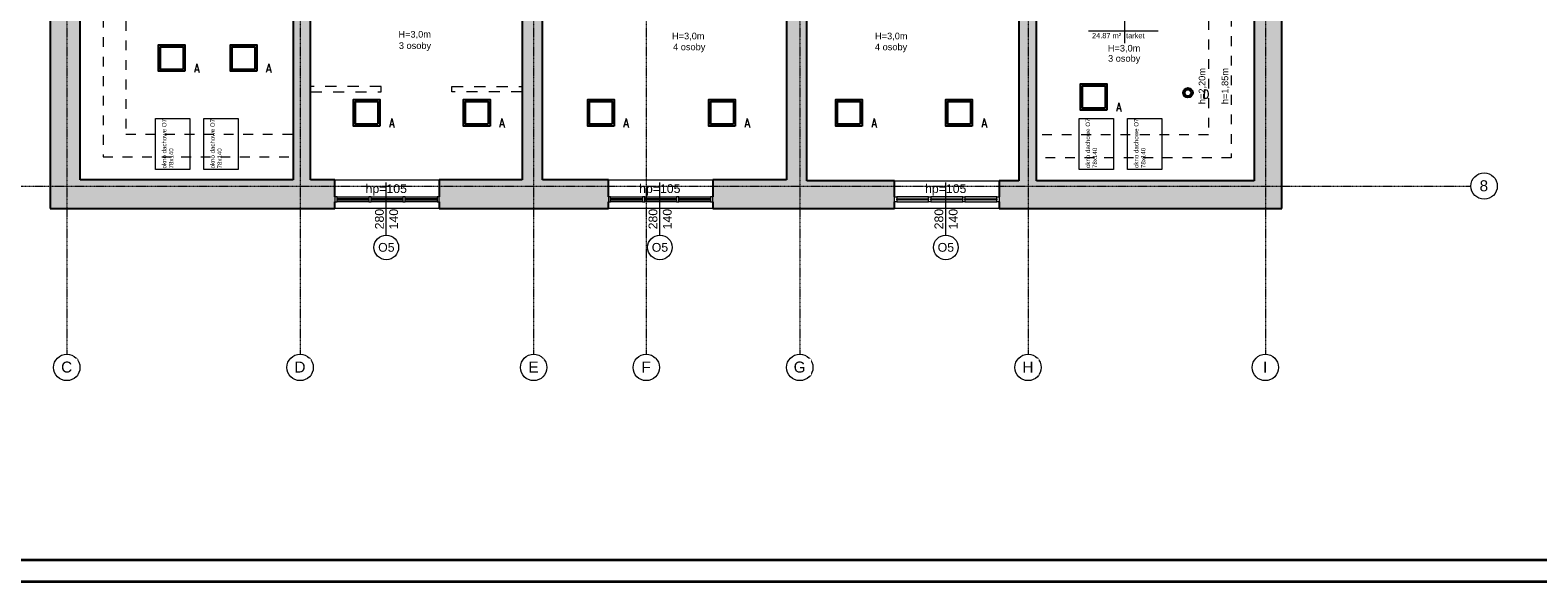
# Model space of a CAD drawing. Header units: centimetres. Extents: x 14504 to 44111, y -18976 to -7683.
# Tile 132 of 141: x 36046 to 39474, y -11188 to -9934. Entities that reach past the tile are written whole.
import ezdxf

# ---------------------------------------------------------------- set-up
doc = ezdxf.new("R2010")
doc.units = ezdxf.units.CM
for name, pattern in [('Aligning Line 1_8_', [0.635, 0.3175, -0.3175]), ('Kreska', [0.635, 0.3175, -0.3175]), ('Linia siatki', [0.9925, 0.47, -0.2175, 0.0875, -0.2175]), ('Ukryty', [0.714375, 0.47625, -0.238125])]:
    doc.linetypes.add(name, pattern=pattern)
for name, color, linetype, lineweight in [('_gruba', 90, 'Continuous', 35), ('A-AREA-IDEN', 4, 'Continuous', 9), ('A-DETL', 6, 'Continuous', 9), ('A-DETL-HDLN', 90, 'Ukryty', 9), ('A-DETL-THIN', 151, 'Continuous', 9), ('A-GLAZ', 151, 'Continuous', 9), ('A-WALL', 4, 'Continuous', 9), ('A-WALL-PATT', 111, 'Continuous', 25), ('G-ANNO-TEXT', 8, 'Continuous', 9), ('G-ANNO-TTLB', 6, 'Continuous', 9), ('I-WALL', 2, 'Continuous', 9), ('IE inst', 1, 'Continuous', 50), ('S-GRID', 8, 'Continuous', 9), ('S-GRID-IDEN', 8, 'Continuous', 9)]:
    doc.layers.add(name, color=color, linetype=linetype, lineweight=lineweight)
doc.styles.add('Arial', font='arial.ttf', dxfattribs={"height": 23.8125})
doc.styles.add('Arial_1', font='arial.ttf', dxfattribs={"height": 12})
doc.styles.add('Arial_3', font='arial.ttf', dxfattribs={"width": 0.8, "height": 18})
doc.styles.add('Arial_4', font='arial.ttf', dxfattribs={"height": 10})
doc.styles.add('Arial_5', font='arial.ttf', dxfattribs={"height": 15})
doc.styles.add('Arial_9', font='arial.ttf', dxfattribs={"width": 0.9, "height": 2.2})
doc.styles.add('Arial_B', font='arialbd.ttf', dxfattribs={"height": 3})
doc.styles.add('Arial_B_1', font='arialbd.ttf', dxfattribs={"width": 0.95, "height": 2.4})
doc.styles.get("Standard").update_dxf_attribs({"font": 'romans.shx', "width": 0.8, "height": 20})

# ---------------------------------------------------------------- blocks, each defined once
blk = doc.blocks.new('Aluminum_2 szybowe - 160x140 wymiana-631342-6_Poziom posadzka II pietra')
at = {"layer": 'A-GLAZ'}
h = blk.add_hatch(color=256, dxfattribs=at)
h.paths.add_polyline_path([(-59.7, 20.2), (-132.1, 20.2), (-132.1, 15.7), (-59.7, 15.7)])
h.paths.add_polyline_path([(-132.1, 13.2), (-132.1, 8.7), (-59.7, 8.7), (-59.7, 13.2)])
h = blk.add_hatch(color=256, dxfattribs=at)
h.paths.add_polyline_path([(-54.6, 20.2), (-54.6, 15.7), (17.8, 15.7), (17.8, 20.2)])
h.paths.add_polyline_path([(-54.6, 13.2), (-54.6, 8.7), (17.8, 8.7), (17.8, 13.2)])
at = {"layer": 'A-GLAZ', "lineweight": 18}
for p, q in [((-132.1, 20.2), (-137.2, 20.2)), ((-137.2, 20.2), (-137.2, 8.7)), ((-137.2, 8.7), (-132.1, 8.7)), ((-132.1, 8.7), (-132.1, 20.2)), ((-59.7, 15.7), (-132.1, 15.7)), ((-132.1, 15.7), (-132.1, 13.2)), ((-132.1, 13.2), (-59.7, 13.2)), ((-54.6, 20.2), (-59.7, 20.2)), ((-59.7, 20.2), (-59.7, 8.7)), ((-59.7, 13.2), (-59.7, 15.7)), ((-59.7, 8.7), (-54.6, 8.7)), ((-54.6, 8.7), (-54.6, 20.2)), ((17.8, 15.7), (-54.6, 15.7)), ((-54.6, 15.7), (-54.6, 13.2)), ((-54.6, 13.2), (17.8, 13.2)), ((22.8, 20.2), (17.8, 20.2)), ((17.8, 20.2), (17.8, 8.7)), ((17.8, 13.2), (17.8, 15.7)), ((17.8, 8.7), (22.8, 8.7)), ((22.8, 8.7), (22.8, 20.2))]:
    blk.add_line(p, q, dxfattribs=at)
at = {"layer": 'A-GLAZ'}
for p, q in [((-132.1, 20.2), (-59.7, 20.2)), ((-59.7, 8.7), (-132.1, 8.7)), ((-54.6, 20.2), (17.8, 20.2)), ((17.8, 8.7), (-54.6, 8.7))]:
    blk.add_line(p, q, dxfattribs=at)
blk = doc.blocks.new('Aluminum_2 szybowe - 160x140 wymiana-631481-6_Poziom posadzka II pietra')
at = {"layer": 'A-GLAZ'}
h = blk.add_hatch(color=256, dxfattribs=at)
h.paths.add_polyline_path([(-132.1, -19.2), (-59.7, -19.2), (-59.7, -14.7), (-132.1, -14.7)])
h.paths.add_polyline_path([(-132.1, -12.2), (-59.7, -12.2), (-59.7, -7.7), (-132.1, -7.7)])
h = blk.add_hatch(color=256, dxfattribs=at)
h.paths.add_polyline_path([(17.8, -19.2), (17.8, -14.7), (-54.6, -14.7), (-54.6, -19.2)])
h.paths.add_polyline_path([(-54.6, -12.2), (17.8, -12.2), (17.8, -7.7), (-54.6, -7.7)])
at = {"layer": 'A-GLAZ', "lineweight": 18}
for p, q in [((-137.2, -7.7), (-132.1, -7.7)), ((-137.2, -19.2), (-137.2, -7.7)), ((-132.1, -19.2), (-137.2, -19.2)), ((-132.1, -7.7), (-132.1, -19.2)), ((-132.1, -12.2), (-59.7, -12.2)), ((-132.1, -14.7), (-132.1, -12.2)), ((-59.7, -14.7), (-132.1, -14.7)), ((-59.7, -7.7), (-54.6, -7.7)), ((-59.7, -19.2), (-59.7, -7.7)), ((-59.7, -12.2), (-59.7, -14.7)), ((-54.6, -19.2), (-59.7, -19.2)), ((-54.6, -7.7), (-54.6, -19.2)), ((-54.6, -12.2), (17.8, -12.2)), ((-54.6, -14.7), (-54.6, -12.2)), ((17.8, -14.7), (-54.6, -14.7)), ((17.8, -7.7), (22.8, -7.7)), ((17.8, -19.2), (17.8, -7.7)), ((17.8, -12.2), (17.8, -14.7)), ((22.8, -19.2), (17.8, -19.2)), ((22.8, -7.7), (22.8, -19.2))]:
    blk.add_line(p, q, dxfattribs=at)
at = {"layer": 'A-GLAZ'}
for p, q in [((-59.7, -7.7), (-132.1, -7.7)), ((-132.1, -19.2), (-59.7, -19.2)), ((17.8, -7.7), (-54.6, -7.7)), ((-54.6, -19.2), (17.8, -19.2))]:
    blk.add_line(p, q, dxfattribs=at)
blk = doc.blocks.new('Siatka - M_Symbol siatki - okrąg-11506-6_Poziom posadzka II pietra')
at = {"layer": 'S-GRID-IDEN'}
blk.add_circle((0, 0), 0.3, dxfattribs=at)
blk = doc.blocks.new('Etyk_pom_1_mala - Etyk_pom_1_mala-219433-6_Poziom posadzka II pietra')
at = {"layer": 'A-AREA-IDEN'}
for p, q in [((-0.096, 0.144), (-0.096, -0.378)), ((-0.915, -0.101), (0.666, -0.101))]:
    blk.add_line(p, q, dxfattribs=at)

msp = doc.modelspace()

# ---------------------------------------------------------------- hatches: boundary and pattern name
at = {"layer": 'A-WALL-PATT', "lineweight": 9, "transparency": 33554610}
h = msp.add_hatch(color=256, dxfattribs=at)
h.paths.add_polyline_path([(37165.1, -10339.1), (37211.1, -10339.1), (37211.1, -9493.1), (37165.1, -9493.1), (37165.1, -10274.1)])
h.paths.add_polyline_path([(37165.1, -9348.1), (37211.1, -9348.1), (37211.1, -8736.1), (37165.1, -8736.1), (37165.1, -9347.6)])
h = msp.add_hatch(color=256, dxfattribs=at)
h.paths.add_polyline_path([(37766.1, -10276.1), (37812.1, -10276.1), (37812.1, -9487.1), (37766.1, -9487.1), (37766.1, -10274.1)])
h.paths.add_polyline_path([(37766.1, -9342.1), (37812.1, -9342.1), (37812.1, -8736.1), (37766.1, -8736.1), (37766.1, -9288.3)])
for points in [[(36092.1, -10339.1), (36160.1, -10339.1), (36160.1, -8766.1), (36092.1, -8766.1), (36092.1, -9586.2)], [(38892.1, -10276.1), (38892.1, -8766.1), (38829.1, -8766.1), (38829.1, -10276.1)], [(36651.1, -10339.1), (36651.1, -10274.1), (36160.1, -10274.1), (36160.1, -10339.1), (36415.5, -10339.1)], [(38892.1, -10339.1), (38892.1, -10276.1), (38314.1, -10276.1), (38314.1, -10339.1), (38410.9, -10339.1)]]:
    msp.add_hatch(color=256, dxfattribs=at).paths.add_polyline_path(points)
h = msp.add_hatch(color=256, dxfattribs=at)
h.paths.add_polyline_path([(36684.1, -10274.1), (36684.1, -9461.6), (36644.1, -9461.6), (36644.1, -10274.1), (36651.1, -10274.1)])
h.paths.add_polyline_path([(36684.1, -9371.6), (36684.1, -8831.1), (36644.1, -8831.1), (36644.1, -9371.6), (36680.6, -9371.6)])
h = msp.add_hatch(color=256, dxfattribs=at)
h.paths.add_polyline_path([(38314.1, -10276.1), (38334.1, -10276.1), (38334.1, -9547.1), (38294.1, -9547.1), (38294.1, -10276.1)])
h.paths.add_polyline_path([(38294.1, -9320.1), (38334.1, -9320.1), (38334.1, -8829.1), (38294.1, -8829.1), (38294.1, -9288.3)])
h = msp.add_hatch(color=256, dxfattribs=at)
h.paths.add_polyline_path([(37080.6, -10339.1), (37165.1, -10339.1), (37165.1, -10274.1), (36976.6, -10274.1), (36976.6, -10339.1)])
h.paths.add_polyline_path([(36651.1, -10339.1), (36739.1, -10339.1), (36739.1, -10274.1), (36651.1, -10274.1)])
h = msp.add_hatch(color=256, dxfattribs=at)
h.paths.add_polyline_path([(37598.6, -10339.1), (37766.1, -10339.1), (37766.1, -10274.1), (37598.6, -10274.1), (37598.6, -10324.1)])
h.paths.add_polyline_path([(37211.1, -10339.1), (37361.1, -10339.1), (37361.1, -10274.1), (37211.1, -10274.1), (37211.1, -10324.1)])
h = msp.add_hatch(color=256, dxfattribs=at)
h.paths.add_polyline_path([(38255.8, -10339.1), (38314.1, -10339.1), (38314.1, -10276.1), (38249.1, -10276.1), (38249.1, -10339.1)])
h.paths.add_polyline_path([(37766.1, -10339.1), (38011.6, -10339.1), (38011.6, -10276.1), (37766.1, -10276.1)])

# ---------------------------------------------------------------- linework, layer by layer
at = {"layer": 'A-DETL', "linetype": 'Aligning Line 1_8_', "ltscale": 70}
for p, q in [((36212.1, -8883.1), (36212.1, -10222.1)), ((38777.1, -8881.1), (38777.1, -10224.1)), ((36264.1, -8935.1), (36264.1, -10170.1)), ((38725.1, -8933.1), (38725.1, -10172.1)), ((36264.1, -10170.1), (36644.1, -10170.1)), ((38725.1, -10172.1), (38334.1, -10172.1)), ((36212.1, -10222.1), (36644.1, -10222.1)), ((38777.1, -10224.1), (38334.1, -10224.1))]:
    msp.add_line(p, q, dxfattribs=at)
at = {"layer": 'A-DETL-HDLN', "linetype": 'Kreska', "ltscale": 80}
for p, q in [((36844.1, -10062.1), (36684.1, -10062.1)), ((36684.1, -10074.1), (36844.1, -10074.1)), ((36844.1, -10074.1), (36844.1, -10062.1)), ((37005.1, -10074.1), (37005.1, -10062.1)), ((37005.1, -10062.1), (37165.1, -10062.1)), ((37165.1, -10074.1), (37005.1, -10074.1))]:
    msp.add_line(p, q, dxfattribs=at)
at = {"layer": 'A-DETL-THIN'}
for p, q in [((36331.4, -10134.8), (36409.4, -10134.8)), ((36331.4, -10250.8), (36331.4, -10134.8)), ((36409.4, -10134.8), (36409.4, -10250.8)), ((36441.4, -10134.8), (36519.4, -10134.8)), ((36441.4, -10250.8), (36441.4, -10134.8)), ((36519.4, -10134.8), (36519.4, -10250.8)), ((38431.4, -10134.8), (38509.4, -10134.8)), ((38431.4, -10250.8), (38431.4, -10134.8)), ((38509.4, -10134.8), (38509.4, -10250.8)), ((38541.4, -10134.8), (38619.4, -10134.8)), ((38541.4, -10250.8), (38541.4, -10134.8)), ((38619.4, -10134.8), (38619.4, -10250.8)), ((36409.4, -10250.8), (36331.4, -10250.8)), ((36519.4, -10250.8), (36441.4, -10250.8)), ((36856.1, -10399.9), (36856.1, -10279.9)), ((37478.1, -10399.9), (37478.1, -10279.9)), ((38128.1, -10399.9), (38128.1, -10279.9)), ((38509.4, -10250.8), (38431.4, -10250.8)), ((38619.4, -10250.8), (38541.4, -10250.8))]:
    msp.add_line(p, q, dxfattribs=at)
for centre in [(36856.1, -10427.9), (37478.1, -10427.9), (38128.1, -10427.9)]:
    msp.add_circle(centre, 28, dxfattribs=at)
at = {"layer": 'A-WALL', "lineweight": 25}
for p, q in [((36092.1, -8766.1), (36092.1, -10339.1)), ((38892.1, -10339.1), (38892.1, -8766.1)), ((36160.1, -10274.1), (36160.1, -8831.1)), ((37165.1, -9529.1), (37165.1, -10274.1)), ((37211.1, -10274.1), (37211.1, -9547.1)), ((37766.1, -9547.1), (37766.1, -10274.1)), ((37812.1, -10276.1), (37812.1, -9547.1)), ((38829.1, -9801.1), (38829.1, -10276.1)), ((36644.1, -10274.1), (36160.1, -10274.1)), ((36739.1, -10274.1), (36684.1, -10274.1)), ((36739.1, -10312.7), (36739.1, -10274.1)), ((37165.1, -10274.1), (36976.6, -10274.1)), ((36976.6, -10274.1), (36976.6, -10312.7)), ((37361.1, -10274.1), (37211.1, -10274.1)), ((37361.1, -10312.7), (37361.1, -10274.1)), ((37766.1, -10274.1), (37598.6, -10274.1)), ((37598.6, -10274.1), (37598.6, -10312.7)), ((38011.6, -10276.1), (37812.1, -10276.1)), ((38011.6, -10312.7), (38011.6, -10276.1)), ((38294.1, -10276.1), (38249.1, -10276.1)), ((38249.1, -10276.1), (38249.1, -10312.7)), ((38829.1, -10276.1), (38334.1, -10276.1)), ((36092.1, -10339.1), (36739.1, -10339.1)), ((36739.1, -10339.1), (36739.1, -10324.1)), ((36976.6, -10324.1), (36976.6, -10339.1)), ((36976.6, -10339.1), (37361.1, -10339.1)), ((37361.1, -10339.1), (37361.1, -10324.1)), ((37598.6, -10324.1), (37598.6, -10339.1)), ((37598.6, -10339.1), (38011.6, -10339.1)), ((38011.6, -10339.1), (38011.6, -10324.1)), ((38249.1, -10324.1), (38249.1, -10339.1)), ((38249.1, -10339.1), (38892.1, -10339.1))]:
    msp.add_line(p, q, dxfattribs=at)
at = {"layer": 'A-WALL'}
for p, q in [((36739.1, -10274.1), (36976.6, -10274.1)), ((37361.1, -10274.1), (37598.6, -10274.1)), ((38011.6, -10276.1), (38249.1, -10276.1)), ((36976.6, -10339.1), (36739.1, -10339.1)), ((37598.6, -10339.1), (37361.1, -10339.1)), ((38249.1, -10339.1), (38011.6, -10339.1))]:
    msp.add_line(p, q, dxfattribs=at)
at = {"layer": 'I-WALL', "lineweight": 25}
for p, q in [((36644.1, -9555.1), (36644.1, -10274.1)), ((38294.1, -9547.1), (38294.1, -10276.1)), ((38334.1, -10276.1), (38334.1, -9547.1)), ((36684.1, -10274.1), (36684.1, -9741.1))]:
    msp.add_line(p, q, dxfattribs=at)
at = {"layer": 'IE inst', "lineweight": -3}
for points in [[(36398.2, -10027.3), (36338.2, -10027.3), (36338.2, -9967.3), (36398.2, -9967.3)], [(36393.9, -10023), (36342.5, -10023), (36342.5, -9971.7), (36393.9, -9971.7)], [(36561.7, -10027.3), (36501.6, -10027.3), (36501.6, -9967.3), (36561.7, -9967.3)], [(36557.3, -10023), (36505.9, -10023), (36505.9, -9971.7), (36557.3, -9971.7)], [(38494.6, -10115.7), (38434.5, -10115.7), (38434.5, -10055.7), (38494.6, -10055.7)], [(38490.2, -10111.4), (38438.9, -10111.4), (38438.9, -10060.1), (38490.2, -10060.1)], [(36841.4, -10151.9), (36781.4, -10151.9), (36781.4, -10091.9), (36841.4, -10091.9)], [(36837.1, -10147.5), (36785.7, -10147.5), (36785.7, -10096.2), (36837.1, -10096.2)], [(37092, -10151.9), (37031.9, -10151.9), (37031.9, -10091.9), (37092, -10091.9)], [(37087.6, -10147.5), (37036.3, -10147.5), (37036.3, -10096.2), (37087.6, -10096.2)], [(37373.9, -10151.9), (37313.9, -10151.9), (37313.9, -10091.9), (37373.9, -10091.9)], [(37369.6, -10147.5), (37318.2, -10147.5), (37318.2, -10096.2), (37369.6, -10096.2)], [(37649.6, -10151.9), (37589.6, -10151.9), (37589.6, -10091.9), (37649.6, -10091.9)], [(37645.3, -10147.5), (37593.9, -10147.5), (37593.9, -10096.2), (37645.3, -10096.2)], [(37937.9, -10151.9), (37877.8, -10151.9), (37877.8, -10091.9), (37937.9, -10091.9)], [(37933.5, -10147.5), (37882.2, -10147.5), (37882.2, -10096.2), (37933.5, -10096.2)], [(38188.4, -10151.9), (38128.4, -10151.9), (38128.4, -10091.9), (38188.4, -10091.9)], [(38184.1, -10147.5), (38132.7, -10147.5), (38132.7, -10096.2), (38184.1, -10096.2)]]:
    msp.add_lwpolyline(points, close=True, dxfattribs=at)
for radius in [10.9, 7.41]:
    msp.add_circle((38678.6, -10076.2), radius, dxfattribs=at)

# ---------------------------------------------------------------- block references
at = {"layer": 'A-AREA-IDEN', "xscale": 99.99999999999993, "yscale": 99.99999999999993, "zscale": 99.99999999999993}
msp.add_blockref('Etyk_pom_1_mala - Etyk_pom_1_mala-219433-6_Poziom posadzka II pietra', (38544, -9925.3), dxfattribs=at)
at = {"layer": 'A-GLAZ', "rotation": 180}
for p in [(36761.9, -10303.9), (36839.4, -10303.9), (37383.9, -10303.9), (37461.4, -10303.9)]:
    msp.add_blockref('Aluminum_2 szybowe - 160x140 wymiana-631342-6_Poziom posadzka II pietra', p, dxfattribs=at)
at = {"layer": 'A-GLAZ'}
for p in [(38148.8, -10304.9), (38226.3, -10304.9)]:
    msp.add_blockref('Aluminum_2 szybowe - 160x140 wymiana-631481-6_Poziom posadzka II pietra', p, dxfattribs=at)
at = {"layer": 'S-GRID-IDEN', "xscale": 99.99999999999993, "yscale": 99.99999999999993, "zscale": 99.99999999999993}
for p, rotation in [((39351.9, -10288.3), 269.9999999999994), ((36129.6, -10700.8), 180), ((36660.1, -10700.8), 180), ((37191.1, -10700.8), 180), ((37447.1, -10700.8), 180), ((37796.1, -10700.8), 180), ((38315.1, -10700.8), 180), ((38854.6, -10700.8), 180)]:
    msp.add_blockref('Siatka - M_Symbol siatki - okrąg-11506-6_Poziom posadzka II pietra', p, dxfattribs=dict(at, rotation=rotation))

# ---------------------------------------------------------------- texts
at = {"layer": 'A-AREA-IDEN', "char_height": 12, "attachment_point": 1, "style": 'Arial_1'}
for s, insert, width in [('24.87 m²', (38460.7, -9940.3), 85.781), ('tarket', (38538.1, -9940.3), 55.316)]:
    msp.add_mtext(s, dxfattribs=dict(at, insert=insert, width=width))
at = {"layer": 'G-ANNO-TEXT', "attachment_point": 1}
for s, insert, char_height, width, style in [('H=3,0m', (36883.6, -9935.7), 15, 91.392, 'Arial_4'), ('H=3,0m', (37505.6, -9939.7), 15, 91.392, 'Arial_4'), ('H=3,0m', (37967.2, -9939.7), 15, 91.392, 'Arial_4'), ('3 osoby', (36884.6, -9961.5), 15, 87.384, 'Arial_4'), ('4 osoby', (37508.1, -9964.5), 15, 87.384, 'Arial_4'), ('4 osoby', (37967, -9964.5), 15, 87.384, 'Arial_4'), ('H=3,0m', (38496.5, -9967.4), 15, 91.392, 'Arial_4'), ('3 osoby', (38497, -9990.6), 15, 87.384, 'Arial_4'), ('hp=105', (36808.9, -10284.2), 20, 116.245, 'Arial_5'), ('hp=105', (37430.9, -10284.2), 20, 116.245, 'Arial_5'), ('hp=105', (38080.9, -10284.2), 20, 116.245, 'Arial_5'), ('O5', (36837.6, -10417.7), 20, 45.696, 'Arial_5'), ('O5', (37459.6, -10417.7), 20, 45.696, 'Arial_5'), ('O5', (38109.6, -10417.7), 20, 45.696, 'Arial_5')]:
    msp.add_mtext(s, dxfattribs=dict(at, insert=insert, char_height=char_height, width=width, style=style))
at = {"layer": 'G-ANNO-TEXT', "attachment_point": 1, "rotation": 90}
for s, insert, char_height, width, style in [('h=2,20m', (38703.2, -10102.1), 15, 101.814, 'Arial_4'), ('h=1,85m', (38755.2, -10102.1), 15, 101.814, 'Arial_4'), ('okno dachowe O7 ', (36346.1, -10248.3), 10, 140.295, 'Arial_3'), ('okno dachowe O7 ', (36456.1, -10248.3), 10, 140.295, 'Arial_3'), ('okno dachowe O7 ', (38446.1, -10247.3), 10, 140.295, 'Arial_3'), ('okno dachowe O7 ', (38556.1, -10247.3), 10, 140.295, 'Arial_3'), ('78x140', (36362, -10248.3), 10, 56.118, 'Arial_3'), ('78x140', (36472, -10248.3), 10, 56.118, 'Arial_3'), ('78x140', (38462, -10247.3), 10, 56.118, 'Arial_3'), ('78x140', (38572, -10247.3), 10, 56.118, 'Arial_3'), ('280', (36830.4, -10386.8), 20, 57.721, 'Arial_5'), ('140', (36862.8, -10386.8), 20, 57.721, 'Arial_5'), ('280', (37452.4, -10386.8), 20, 57.721, 'Arial_5'), ('140', (37484.8, -10386.8), 20, 57.721, 'Arial_5'), ('280', (38102.4, -10386.8), 20, 57.721, 'Arial_5'), ('140', (38134.8, -10386.8), 20, 57.721, 'Arial_5')]:
    msp.add_mtext(s, dxfattribs=dict(at, insert=insert, char_height=char_height, width=width, style=style))
at = {"layer": 'G-ANNO-TTLB', "attachment_point": 1}
for s, insert, char_height, width, style in [('\\A1;\\pi153.657;Przebudowa pomieszczeń w budynku \\P\\pi37.4677;Środowiskowego Domu Samopomocy typu C wraz \\P\\pi70.0917;z\\~budową szybu windowego i montażem windy \\P\\pi24.2675;wewnątrz budynku przy ul. Pietraszki 15 w Kielcach.', (34294, -10053.5), 28, 966.852, 'Arial_B_1'), ('\\pi133.33;FUNDACJA GRAMY Z TOBĄ', (34347.1, -10325.8), 30, 829.17, 'Arial_B'), ('\\pi14.7489;UL. PIETRASZKI 15 \\P\\pi53.8676;25-822 KIELCE', (34568.9, -10379.2), 30, 366.703, 'Arial_9')]:
    msp.add_mtext(s, dxfattribs=dict(at, insert=insert, char_height=char_height, width=width, style=style))
at = {"layer": 'IE inst', "lineweight": -3, "char_height": 20, "width": 37.143, "attachment_point": 1}
for s, insert in [('{\\Fsimplex.shx|c238;A}', (36419.2, -10010.4)), ('{\\Fsimplex.shx|c238;A}', (36582.6, -10010.4)), ('{\\Fsimplex.shx|c238;D}', (38712.5, -10069.2)), ('{\\Fsimplex.shx|c238;A}', (38515.5, -10098.9)), ('{\\Fsimplex.shx|c238;A}', (36862.4, -10135)), ('{\\Fsimplex.shx|c238;A}', (37112.9, -10135)), ('{\\Fsimplex.shx|c238;A}', (37394.9, -10135)), ('{\\Fsimplex.shx|c238;A}', (37670.6, -10135)), ('{\\Fsimplex.shx|c238;A}', (37958.9, -10135)), ('{\\Fsimplex.shx|c238;A}', (38209.4, -10135))]:
    msp.add_mtext(s, dxfattribs=dict(at, insert=insert))

# ---------------------------------------------------------------- next in the draw order: texts
at = {"layer": 'S-GRID-IDEN', "char_height": 25, "attachment_point": 1, "style": 'Arial', "bg_fill": 3, "box_fill_scale": 1.25, "bg_fill_color": 256, "bg_fill_true_color": 13158600, "bg_fill_transparency": 0}
for s, insert, width in [('\\fArial|b0|i0|c238|p34|;8', (39341.7, -10275.2), 23.249), ('\\fArial|b0|i0|c238|p34|;C', (36116.7, -10687.4), 30.464), ('\\fArial|b0|i0|c238|p34|;D', (36647.2, -10687.4), 30.464), ('\\fArial|b0|i0|c238|p34|;E', (37179.2, -10687.4), 28.059), ('\\fArial|b0|i0|c238|p34|;F', (37436.2, -10687.4), 25.654), ('\\fArial|b0|i0|c238|p34|;G', (37782.2, -10687.4), 32.869), ('\\fArial|b0|i0|c238|p34|;H', (38302.2, -10687.4), 30.464), ('\\fArial|b0|i0|c238|p34|;I', (38849.3, -10687.4), 12.025)]:
    msp.add_mtext(s, dxfattribs=dict(at, insert=insert, width=width))

# ---------------------------------------------------------------- next in the draw order: linework, layer by layer
at = {"layer": '_gruba'}
for points in [[(35620.2, -8218.3), (40620.2, -8218.3), (40620.2, -11188.3), (35620.2, -11188.3)], [(35670.2, -11138.3), (40570.2, -11138.3), (40570.2, -8268.3), (35670.2, -8268.3)]]:
    msp.add_lwpolyline(points, dxfattribs=at)
at = {"layer": 'S-GRID', "linetype": 'Linia siatki'}
for p, q in [((36129.6, -8366.5), (36129.6, -10670.8)), ((36660.1, -8366.5), (36660.1, -10670.8)), ((37191.1, -8366.5), (37191.1, -10670.8)), ((37447.1, -8366.5), (37447.1, -10670.8)), ((37796.1, -8366.5), (37796.1, -10670.8)), ((38315.1, -8366.5), (38315.1, -10670.8)), ((38854.6, -8366.5), (38854.6, -10670.8)), ((35798.9, -10288.3), (39321.9, -10288.3))]:
    msp.add_line(p, q, dxfattribs=at)

doc.saveas('drawing.dxf')
